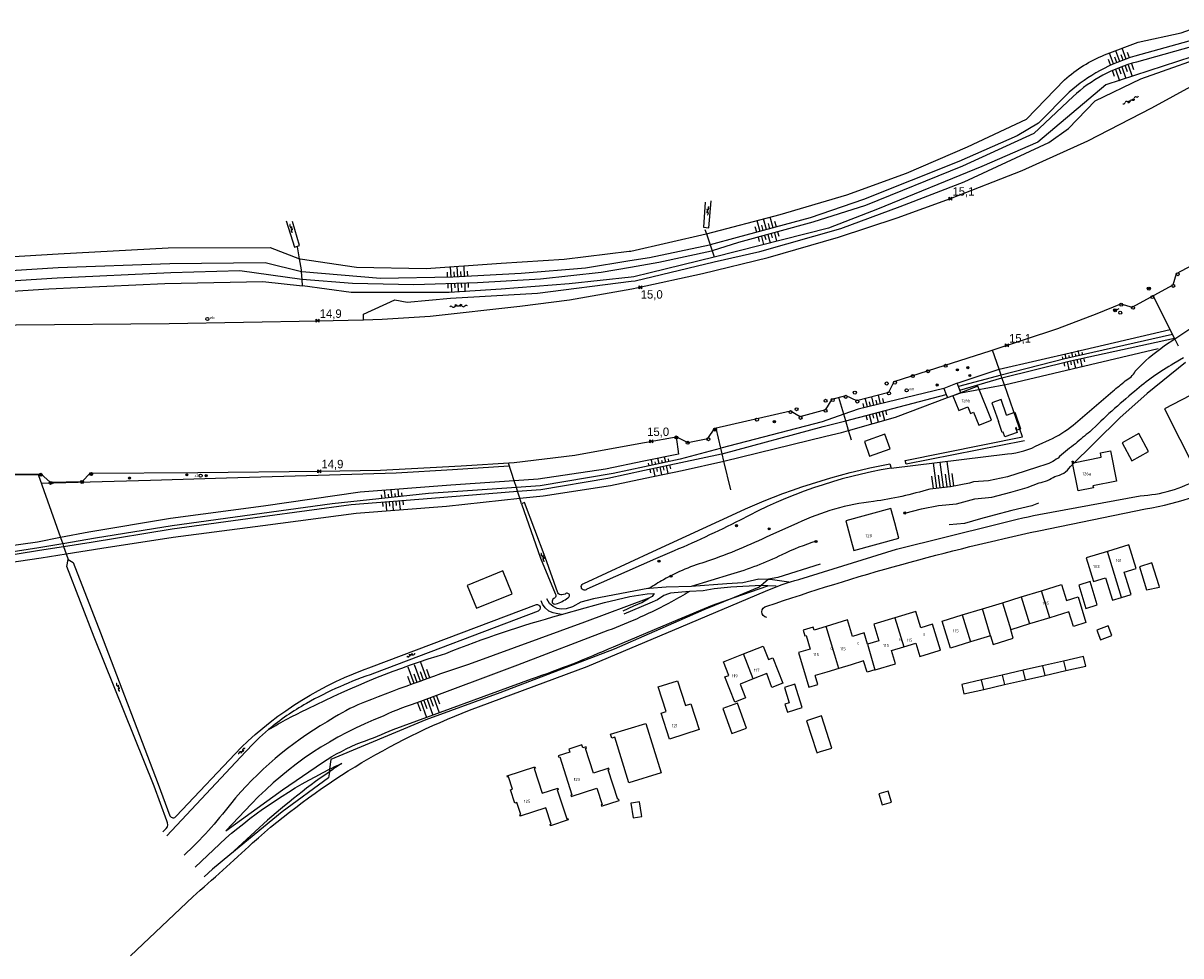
# Model space of a CAD drawing. Header units: millimetres. Extents: x 149344 to 154519, y 463794 to 476271.
# Tile 64 of 70: x 150399 to 150742, y 473675 to 473951. Entities that reach past the tile are written whole.
import ezdxf

# ---------------------------------------------------------------- set-up
doc = ezdxf.new("R2010")
doc.units = ezdxf.units.MM
doc.header["$LTSCALE"] = 4
doc.layers.get('0').update_dxf_attribs({"color": 252, "linetype": 'CONTINUOUS'})
for name, color, linetype in [('Gebouw', 252, 'CONTINUOUS'), ('Huisnummer', 252, 'CONTINUOUS'), ('Kilometrering', 252, 'CONTINUOUS'), ('symbool talud', 252, 'CONTINUOUS'), ('symbool water', 252, 'CONTINUOUS'), ('Topografie', 252, 'CONTINUOUS')]:
    doc.layers.add(name, color=color, linetype=linetype)
doc.styles.add('ISO', font='ISO')
doc.styles.add('rtw_iso', font='iso-rtw.shx')

# ---------------------------------------------------------------- blocks, each defined once
blk = doc.blocks.new('water6')
at = {"linetype": 'Continuous'}
for centre, start, end in [((0.16, 1.47), 129.7446, 230.2554), ((-0.47, 2.22), 309.7446, 50.2554), ((-0.47, 0.72), 309.7446, 50.2554), ((0.49, 0), 129.7446, 230.2554), ((-0.14, 0.75), 309.7446, 50.2554), ((0.16, -1.51), 129.7446, 230.2554), ((-0.47, -0.76), 309.7446, 50.2554), ((-0.47, -2.26), 309.7446, 50.2554), ((-0.14, -0.75), 309.7446, 50.2554)]:
    blk.add_arc(centre, 0.488, start, end, dxfattribs=at)
blk = doc.blocks.new('talud')
for p, q in [((0, 0.75), (0.5, 0.75)), ((0, 0.5), (1, 0.5)), ((0, 0.25), (0.5, 0.25)), ((0, 0), (1, 0)), ((0, -0.25), (0.5, -0.25)), ((0, -0.5), (1, -0.5)), ((0, -0.75), (0.5, -0.75))]:
    blk.add_line(p, q)
blk = doc.blocks.new('water4')
at = {"linetype": 'Continuous'}
for centre, start, end in [((-0.01, 0.75), 129.7446, 230.2554), ((-0.32, 1.12), 309.7446, 50.2554), ((-0.32, 0.37), 309.7446, 50.2554), ((0.32, 0.01), 129.7446, 230.2554), ((0, 0.38), 309.7446, 50.2554), ((-0.01, -0.74), 129.7446, 230.2554), ((-0.32, -0.37), 309.7446, 50.2554), ((-0.32, -1.12), 309.7446, 50.2554), ((0, -0.37), 309.7446, 50.2554)]:
    blk.add_arc(centre, 0.244, start, end, dxfattribs=at)
blk = doc.blocks.new('nietgedefinieerd')
at = {"color": 0}
blk.add_circle((0, 0), 0.45, dxfattribs=at)
at = {"style": 'ISO'}
blk.add_attdef('88', (0.6, 0), '', height=0.9, dxfattribs=at)
blk = doc.blocks.new('paal')
for radius in [0.45, 0.2]:
    blk.add_circle((0, 0), radius)
blk = doc.blocks.new('kilometerpaal')
for p, q in [((-0.44, 0.44), (0.44, -0.44)), ((-0.44, -0.44), (-0.44, 0.44)), ((0.44, 0.44), (-0.44, -0.44)), ((0.44, -0.44), (0.44, 0.44))]:
    blk.add_line(p, q)
at = {"style": 'rtw_iso'}
blk.add_attdef('KILOMETERPAAL', (0.59, 0.87), '', height=2.5, dxfattribs=at)
blk = doc.blocks.new('vlaggenmast')
at = {"color": 0}
blk.add_circle((0, 0), 0.45, dxfattribs=at)
at = {"style": 'ISO'}
blk.add_attdef('VLAGGENMAST', (0.7, 0), '', height=0.9, dxfattribs=at)
blk = doc.blocks.new('boom')
for radius in [0.315, 0.225, 0.135]:
    blk.add_circle((0, 0), radius)
blk = doc.blocks.new('zinkerbord')
at = {"color": 0}
blk.add_circle((0, 0), 0.45, dxfattribs=at)
at = {"style": 'ISO'}
blk.add_attdef('ZINKERBORD', (0.7, 0), '', height=0.9, dxfattribs=at)
blk = doc.blocks.new('aanduidingsbord')
for p, q in [((-0.81, -0.33), (0, 0)), ((-1.45, -0.5), (-1.01, -0.5))]:
    blk.add_line(p, q)
at = {"color": 0}
blk.add_circle((-1.23, -0.5), 0.45, dxfattribs=at)

msp = doc.modelspace()

# ---------------------------------------------------------------- linework, layer by layer
at = {"layer": 'Gebouw'}
for points in [[(150686.06, 473833.62), (150681.98, 473843.76), (150674.64, 473840.85), (150676.37, 473836.49), (150679.05, 473837.56), (150679.81, 473835.65), (150680.73, 473836.02), (150682.3, 473832.15), (150686.06, 473833.62)], [(150690.51, 473835.11), (150688.89, 473839.73), (150686.17, 473838.77), (150688.12, 473833.28)], [(150747.4, 473842.22), (150737.26, 473836.97), (150746.41, 473819.09), (150756.56, 473824.28), (150747.4, 473842.22)], [(150690.51, 473835.11), (150692.97, 473835.98), (150694.7, 473831.09), (150693.67, 473830.73), (150693.39, 473831.52), (150693.16, 473831.43), (150693.65, 473830.05), (150690.02, 473828.76), (150689.53, 473830.15), (150689.26, 473830.05), (150688.12, 473833.28)], [(150649.99, 473822.96), (150656.06, 473825.13), (150654.5, 473829.5), (150648.43, 473827.33), (150649.99, 473822.96)], [(150724.71, 473826.97), (150727.65, 473821.66), (150732.6, 473824.4), (150729.67, 473829.71), (150724.71, 473826.97)], [(150723.07, 473815.61), (150716.12, 473814.22), (150716.23, 473813.62), (150711.72, 473812.71), (150709.93, 473821.49), (150710.24, 473821.55), (150710.35, 473821.01), (150718.58, 473822.68), (150718.32, 473823.96), (150721.28, 473824.56), (150723.07, 473815.61)], [(150645.35, 473795.03), (150658.64, 473798.69), (150657.43, 473803.26), (150656.29, 473807.53), (150642.93, 473803.85), (150644.56, 473797.89), (150645.35, 473795.03)], [(150720.44, 473794.78), (150714.12, 473792.86), (150716.26, 473785.84), (150719.82, 473786.93), (150721.85, 473780.3), (150724.58, 473781.14)], [(150724.58, 473781.14), (150727.39, 473782), (150725.37, 473788.61), (150728.9, 473789.69), (150726.76, 473796.7), (150720.44, 473794.78)], [(150724.58, 473781.14), (150720.44, 473794.78)], [(150735.78, 473784.19), (150735.75, 473784.55), (150733.57, 473791.36), (150729.92, 473790.24), (150732, 473783.4), (150735.78, 473784.19)], [(150533.64, 473777.96), (150544.15, 473782.27), (150541.38, 473789.04), (150530.86, 473784.74), (150533.64, 473777.96)], [(150700.85, 473783.12), (150706.81, 473784.94), (150708.23, 473780.29), (150711.72, 473781.35), (150714.05, 473773.7), (150710.32, 473772.56), (150709.01, 473776.87), (150703.35, 473775.14)], [(150711.89, 473784.82), (150713.99, 473777.91), (150717.37, 473778.94), (150715.26, 473785.85), (150711.89, 473784.82)], [(150689.29, 473779.59), (150694.9, 473781.3)], [(150694.9, 473781.3), (150700.85, 473783.12)], [(150694.9, 473781.3), (150697.37, 473773.31)], [(150703.35, 473775.14), (150700.85, 473783.12)], [(150677.43, 473775.98), (150683.41, 473777.8)], [(150683.41, 473777.8), (150689.29, 473779.59)], [(150685.8, 473769.78), (150683.41, 473777.8)], [(150689.29, 473779.59), (150691.75, 473771.59)], [(150649.4, 473767.32), (150648.4, 473770.65), (150644.95, 473769.61), (150643.48, 473774.5), (150637.12, 473772.58)], [(150657.46, 473775.12), (150651.25, 473773.23), (150652.73, 473768.35), (150649.4, 473767.32)], [(150660.08, 473766.55), (150663.68, 473767.61), (150664.86, 473763.68), (150670.6, 473765.41), (150670.95, 473765.51), (150668.58, 473773.28), (150665.17, 473772.11), (150663.67, 473777.02), (150657.46, 473775.12)], [(150657.46, 473775.12), (150660.08, 473766.55)], [(150679.88, 473767.97), (150673.9, 473766.14), (150671.46, 473774.16), (150677.43, 473775.98)], [(150677.43, 473775.98), (150679.88, 473767.97)], [(150703.35, 473775.14), (150697.37, 473773.31)], [(150637.12, 473772.58), (150633.56, 473771.5), (150633.31, 473772.33), (150630.34, 473771.48), (150630.84, 473769.75), (150631.16, 473769.84), (150632.36, 473765.86), (150628.9, 473764.87), (150631.21, 473757.21)], [(150640.9, 473760.14), (150639.71, 473764.07), (150637.12, 473772.58)], [(150685.8, 473769.78), (150686.56, 473767.25), (150692.52, 473769.07), (150691.75, 473771.59)], [(150697.37, 473773.31), (150691.75, 473771.59)], [(150718.31, 473768.58), (150721.7, 473769.86), (150720.6, 473772.75), (150717.21, 473771.46), (150718.31, 473768.58)], [(150649.4, 473767.32), (150651.57, 473759.75)], [(150685.8, 473769.78), (150679.88, 473767.97)], [(150615.54, 473757), (150611.64, 473755.46), (150613.23, 473751.43), (150610.07, 473750.18), (150607.13, 473757.61), (150608.32, 473758.08), (150606.73, 473762.09), (150612.61, 473764.42)], [(150612.61, 473764.42), (150618.48, 473766.74), (150620.06, 473762.75), (150621.31, 473763.24), (150624.26, 473755.79), (150621.05, 473754.45), (150619.53, 473758.58), (150615.54, 473757)], [(150615.54, 473757), (150612.61, 473764.42)], [(150651.57, 473759.75), (150651.59, 473759.7), (150657.65, 473761.52), (150656.46, 473765.48), (150660.08, 473766.55)], [(150644.5, 473761.23), (150640.9, 473760.14)], [(150651.57, 473759.75), (150649.27, 473759.06), (150648.19, 473762.35), (150644.5, 473761.23)], [(150701.2, 473760.89), (150695.45, 473759.57)], [(150707.38, 473762.3), (150701.2, 473760.89)], [(150701.2, 473760.89), (150701.87, 473758.06)], [(150708.05, 473759.47), (150713.98, 473760.83), (150713.33, 473763.66), (150707.38, 473762.3)], [(150707.38, 473762.3), (150708.05, 473759.47)], [(150631.21, 473757.21), (150632.01, 473754.57), (150634.66, 473755.37), (150633.86, 473758.01)], [(150637.3, 473759.05), (150633.86, 473758.01)], [(150640.9, 473760.14), (150637.3, 473759.05)], [(150689.27, 473758.16), (150683.07, 473756.74)], [(150695.45, 473759.57), (150689.27, 473758.16)], [(150689.27, 473758.16), (150689.95, 473755.33)], [(150696.14, 473756.75), (150695.45, 473759.57)], [(150696.14, 473756.75), (150701.87, 473758.06)], [(150701.87, 473758.06), (150708.05, 473759.47)], [(150593.15, 473756.43), (150595.51, 473749.16), (150597.05, 473749.66), (150599.51, 473742.04), (150590.7, 473739.22), (150588.25, 473746.9), (150589.78, 473747.39), (150587.41, 473754.64), (150593.15, 473756.43)], [(150627.87, 473755.44), (150624.77, 473754.5), (150626.16, 473749.91), (150624.92, 473749.54), (150625.63, 473747.2), (150629.98, 473748.52), (150627.87, 473755.44)], [(150683.07, 473756.74), (150677.25, 473755.41), (150677.9, 473752.57), (150683.76, 473753.91)], [(150683.76, 473753.91), (150683.07, 473756.74)], [(150683.76, 473753.91), (150689.95, 473755.33)], [(150689.95, 473755.33), (150696.14, 473756.75)], [(150609.24, 473740.85), (150613.53, 473742.42), (150610.83, 473749.81), (150606.54, 473748.24), (150609.24, 473740.85)], [(150583.7, 473743.86), (150588.23, 473729.22), (150578.68, 473726.27), (150574.51, 473739.74), (150573.63, 473739.46), (150573.27, 473740.63), (150583.7, 473743.86)], [(150635.43, 473735.49), (150638.78, 473736.55), (150635.78, 473746.06), (150631.33, 473744.65), (150634.22, 473735.49), (150634.33, 473735.14), (150635.43, 473735.49)], [(150561.22, 473735.33), (150557.8, 473734.22), (150557.93, 473733.81), (150558.24, 473733.91), (150561.83, 473722.74), (150561.51, 473722.64), (150561.64, 473722.23), (150569.26, 473724.67), (150570.8, 473719.87), (150570.49, 473719.77), (150570.62, 473719.36), (150575.86, 473721.04), (150575.72, 473721.45), (150575.41, 473721.35), (150572.61, 473730.08), (150572.92, 473730.18), (150572.8, 473730.57), (150568.19, 473729.1), (150565.87, 473736.38), (150566.18, 473736.48), (150566.05, 473736.89), (150565.07, 473736.57), (150564.77, 473737.47), (150560.93, 473736.22), (150561.22, 473735.33)], [(150550.89, 473730.97), (150551.02, 473730.57), (150550.7, 473730.47), (150553.06, 473723.2), (150557.68, 473724.7), (150557.81, 473724.29), (150557.5, 473724.19), (150560.3, 473715.55), (150560.61, 473715.65), (150560.74, 473715.24), (150555.51, 473713.54), (150555.38, 473713.95), (150555.68, 473714.05), (150554.14, 473718.81), (150546.53, 473716.34), (150546.4, 473716.75), (150546.71, 473716.85), (150545.55, 473720.46), (150544.92, 473720.26), (150543.65, 473724.16), (150544.28, 473724.37), (150543.11, 473727.98), (150542.79, 473727.88), (150542.66, 473728.28), (150550.89, 473730.97)], [(150653.67, 473719.71), (150656.45, 473720.53), (150655.48, 473723.8), (150652.7, 473722.97), (150653.67, 473719.71)], [(150579.46, 473720.26), (150579.25, 473720.23), (150579.97, 473715.84), (150582.54, 473716.26), (150582.45, 473716.83), (150581.82, 473720.65), (150579.46, 473720.26)]]:
    msp.add_lwpolyline(points, dxfattribs=at)
at = {"layer": 'Topografie', "flags": 128}
for points in [[(150500.11, 473863.41), (150505.65, 473863.54), (150519.86, 473864.47), (150546.46, 473867.4), (150561.17, 473869.32), (150579.59, 473872.58), (150581.51, 473872.92), (150600.49, 473877.05), (150619.91, 473881.86), (150640.77, 473887.85), (150658.19, 473893.54), (150673.93, 473899.29), (150695.18, 473907.59), (150714.57, 473916.41), (150733.53, 473926.15), (150746.2, 473933.07), (150760.21, 473941.17), (150774.14, 473949.69)], [(150753.85, 473944.03), (150719.95, 473932.93), (150699.76, 473915.99), (150683.24, 473908.83), (150652.29, 473896.1), (150637.84, 473890.53), (150603.98, 473881.97), (150585.02, 473877.31), (150580.14, 473876.11), (150579.35, 473876.03), (150561.02, 473874.05), (150540.94, 473872.5), (150525.55, 473871.47), (150496.54, 473871.47), (150482.13, 473873.49)], [(150601.25, 473890.13), (150601.68, 473888.85)], [(150601.68, 473888.85), (150602.77, 473885.57)], [(150481.21, 473881.47), (150480.64, 473885)], [(150592.71, 473828.71), (150592.83, 473828.73), (150596.16, 473827.01), (150602.04, 473828.24), (150604.18, 473831.26), (150626.55, 473836.43), (150629.41, 473834.7), (150636.98, 473836.83), (150638.87, 473839.89), (150642.96, 473840.94), (150646.08, 473839.48), (150655.69, 473841.98), (150657.21, 473845.12), (150672.33, 473849.96), (150685.65, 473854.18), (150705.75, 473860.83), (150717.37, 473865.25), (150724.36, 473868.16), (150727.73, 473867.15), (150739.83, 473873.73), (150740.83, 473877.05), (150754.37, 473884.3)], [(150602.77, 473885.57), (150603.37, 473883.77)], [(150481.79, 473877.58), (150481.74, 473878.17), (150481.21, 473881.47)], [(150603.37, 473883.77), (150603.94, 473882.07)], [(150481.98, 473875.33), (150481.79, 473877.58)], [(150313.7, 473866.89), (150368.55, 473870.07), (150406.97, 473872.55), (150441.32, 473874.12), (150470.31, 473874.75), (150482.13, 473873.49)], [(150482.13, 473873.49), (150481.98, 473875.33)], [(150738.94, 473860.52), (150733.96, 473870.52)], [(150310.75, 473861.07), (150351.88, 473861.51), (150442.64, 473862.33), (150486.58, 473863.09), (150500.11, 473863.41)], [(150739.7, 473859), (150738.94, 473860.52)], [(150740.33, 473857.72), (150739.7, 473859)], [(150741.39, 473855.61), (150740.33, 473857.72)], [(150688.3, 473848.72), (150686.32, 473854.39)], [(150743.5, 473850.75), (150732.17, 473841.6), (150724.05, 473834.32), (150709.44, 473819.89)], [(150688.91, 473846.95), (150688.3, 473848.72)], [(150689.17, 473846.22), (150688.91, 473846.95)], [(150689.88, 473844.16), (150689.17, 473846.22)], [(150695.27, 473828.69), (150689.88, 473844.16)], [(150642.35, 473835.44), (150640.89, 473840.39)], [(150642.92, 473833.49), (150642.35, 473835.44)], [(150643.76, 473830.63), (150642.92, 473833.49)], [(150605.95, 473825.35), (150604.52, 473831.33)], [(150644.6, 473827.77), (150643.76, 473830.63)], [(150307.75, 473816.92), (150322.07, 473817.16), (150359.6, 473817.24), (150362.05, 473814.8), (150375.77, 473815.1), (150378.2, 473817.65), (150404.65, 473817.74), (150407.33, 473815.31), (150416.82, 473815.49), (150419.25, 473817.99), (150451.1, 473818.15), (150487.1, 473818.54), (150505.14, 473818.81), (150529.1, 473820.16), (150544.76, 473821.11), (150562.74, 473823.33), (150582.79, 473826.96), (150583.92, 473827.16), (150592.71, 473828.71)], [(150606.34, 473823.7), (150605.95, 473825.35)], [(150606.87, 473821.5), (150606.34, 473823.7)], [(150404.94, 473814.99), (150437.13, 473815.91), (150459.62, 473816.57), (150490.11, 473817.46), (150509.84, 473818.04), (150526.49, 473819.07), (150543.14, 473820.1)], [(150544.76, 473815.71), (150543.07, 473820.95)], [(150608.91, 473812.99), (150606.87, 473821.5)], [(150370.69, 473811.56), (150370.15, 473813.16), (150375.73, 473814.9), (150380.26, 473817.28), (150403.85, 473817.53), (150410.44, 473798.86)], [(150545.4, 473813.74), (150544.76, 473815.71)], [(150545.77, 473812.6), (150545.4, 473813.74)], [(150546.45, 473810.52), (150545.77, 473812.6)], [(150546.97, 473808.91), (150546.45, 473810.52)], [(150410.44, 473798.86), (150411.09, 473797.03)], [(150411.09, 473797.03), (150411.35, 473796.29)], [(150411.35, 473796.29), (150412.13, 473794.08)], [(150412.13, 473794.08), (150412.71, 473792.42)], [(150635.37, 473791.02), (150622.84, 473787.1), (150620.05, 473786.57), (150619.96, 473786.49)], [(150617.92, 473784.72), (150617.31, 473784.19), (150609.84, 473781.11)], [(150619.96, 473786.49), (150617.92, 473784.72)], [(150609.84, 473781.11), (150600.93, 473777.44), (150593.5, 473774.19), (150574.34, 473765.82), (150540.49, 473752.95), (150518.62, 473744.9), (150490.46, 473733.11), (150490.12, 473730.29)], [(150490.12, 473730.29), (150490.03, 473729.51)], [(150490.03, 473729.51), (150489.81, 473727.73), (150476.09, 473717.7), (150460.55, 473704.96)], [(150460.55, 473704.96), (150455.44, 473700.66), (150452.97, 473698.37)]]:
    msp.add_lwpolyline(points, dxfattribs=at)
at = {"layer": 'Topografie'}
for points in [[(150601.68, 473888.85), (150623.53, 473894.58), (150643.22, 473900.42), (150660.92, 473906.85), (150678.98, 473914.62), (150696.42, 473922.76), (150707.7, 473934.44, -0.089824), (150719.57, 473941.83), (150729.51, 473945.63), (150742.24, 473948.36), (150750.25, 473951.24)], [(150751.83, 473948.08, -0.006683), (150749.78, 473947.35), (150728.5, 473941.46, 0.109509), (150709.09, 473930.78), (150699.96, 473921.58), (150693.63, 473917.82), (150676.44, 473910.22), (150648.14, 473898.98), (150632.34, 473893.63), (150610.8, 473887.71), (150602.77, 473885.57)], [(150752.53, 473946.67, -0.010642), (150748.33, 473945.15), (150729.04, 473939.7, 0.124304), (150710.24, 473929.54), (150698.6, 473918.53), (150677.46, 473908.89), (150648.72, 473897.27), (150633.21, 473892.28), (150611.13, 473886.23), (150603.37, 473883.77)], [(150619.59, 473775.24, -0.919515), (150619.57, 473778.54, -0.029876), (150700.07, 473800.92), (150731.67, 473807.4, 0.088553), (150760.43, 473817.52, 0.02127), (150796.63, 473837.39, 0.115107), (150811.61, 473850.23, -0.023723), (150827.97, 473868.66, -0.077815), (150840.64, 473878.13), (150851.56, 473884.47)], [(150656.35, 473819.46), (150690.85, 473823.71, 0.114864), (150700.2, 473826.49), (150703.22, 473827.8, 0.053082), (150710.27, 473832.17), (150721.98, 473842.21, 0.003225), (150725.68, 473845.35, 0.163465), (150728.63, 473848.15, -0.053331), (150737.34, 473855.73), (150740.33, 473857.72)], [(150742.89, 473852.1), (150742.87, 473852.09), (150740.09, 473850.42, 0.053948), (150728.42, 473842.15, 0.024453), (150715.23, 473830.24, 0.023767), (150710.97, 473826.66, 0.036808), (150706.24, 473822.86, -0.115814), (150701.89, 473820.4), (150699.99, 473819.87), (150696.05, 473818.59), (150690.77, 473816.87), (150685.15, 473815.73), (150680.75, 473815.39), (150679.56, 473815), (150673.95, 473813.92), (150667.79, 473813.27, -0.038744), (150651.16, 473809.57, 0.084153), (150628.61, 473803.13), (150620.47, 473799.53, -0.030059), (150602.03, 473791.87, 0.058005), (150588.93, 473786.39, 0.020211), (150584.71, 473783.79)], [(150660.43, 473806.16), (150665.33, 473807.38), (150670.38, 473808.41), (150675.69, 473808.89), (150681.1, 473810.31), (150686.17, 473810.87), (150691.76, 473812.38), (150696.62, 473813.69), (150700.17, 473815.05, 0.095289), (150704.87, 473816.99, 0.19791), (150709.44, 473819.89)], [(150431.19, 473675), (150449.59, 473692.48, 0.007928), (150467.27, 473708.43, -0.090328), (150531.57, 473747.77), (150566.36, 473760.68), (150594.16, 473772.44), (150619.18, 473783.02, -0.042852), (150629.08, 473786.47), (150657.99, 473795.43), (150687.33, 473802.75, -0.01375), (150700.13, 473805.73), (150730.07, 473811.27, 0.118269), (150747.62, 473816.42, 0.024348)], [(150546.97, 473808.91), (150552.52, 473792.79), (150556.89, 473782.36, -0.478262), (150556.52, 473780.81, 0.995768), (150557.16, 473779.22, 0.088412), (150560.6, 473781.04, 1.352644), (150559.89, 473782.16), (150558.89, 473781.89, -0.337144), (150557.71, 473782.5), (150553.97, 473793.06), (150547.82, 473809.26)], [(150634.14, 473797.8, 0.040169), (150624.04, 473793.79, -0.041921), (150608.83, 473787.94), (150597.11, 473784.43)], [(150440.78, 473711.73), (150441.74, 473712.69, 0.35245), (150441.87, 473714.99), (150438.2, 473725.25), (150420.4, 473769.39), (150412.33, 473790.35), (150412.71, 473792.42)], [(150412.71, 473792.42), (150414.15, 473791.48), (150422.3, 473770.64), (150439.38, 473725.81), (150442.81, 473716.48, 0.557685), (150444.71, 473716.38), (150463.88, 473736.7, -0.108838), (150502.53, 473760.58), (150551.32, 473779.05, -0.880077), (150551.89, 473777.13), (150503.41, 473758.71, 0.048484), (150483.24, 473749.75, 0.047224), (150472.05, 473742.01)], [(150596.67, 473782.93, -0.010895), (150591.37, 473779.89, -0.036902), (150572.52, 473771.35), (150545.7, 473761.14), (150517.06, 473750.32, 0.03624), (150505.95, 473746.01, 0.110701), (150467.02, 473720.05), (150459.42, 473712.08), (150476.12, 473724.16), (150487.98, 473732.28, -0.051082), (150499.52, 473738.28, 0.01519), (150508.94, 473742.01), (150549.85, 473757.06, 0.02337), (150574.15, 473766.56), (150593.34, 473774.63), (150603.45, 473778.88), (150609.84, 473781.11)], [(150584.6, 473780.91), (150565.61, 473773.83), (150531.24, 473761.29, 0.014378), (150498.43, 473749.37, 0.031116), (150489.38, 473744.33, 0.089305), (150460.72, 473719.96, -0.044507), (150447.05, 473704.86, -0.044507)], [(150472.05, 473742.01, -0.026655), (150483.76, 473748.24, -0.044308), (150524.56, 473764.58, -0.028749), (150558.36, 473775.97), (150558.76, 473776.08)], [(150472.05, 473742.01, 0.033126), (150465.16, 473735.39), (150441.87, 473710.54)], [(150450.3, 473701.3), (150459.34, 473709.82, -0.063009), (150490.12, 473730.29)], [(150490.12, 473730.29, -0.006717), (150493.69, 473732, 0.005506), (150490.03, 473729.51)], [(150490.03, 473729.51, 0.033082), (150469.28, 473712.95), (150460.55, 473704.96)]]:
    msp.add_lwpolyline(points, format="xyb", dxfattribs=at)
for points in [[(150500.11, 473863.41), (150500.1, 473865.06), (150509.44, 473869.34), (150513.11, 473868.57), (150525.87, 473869.77), (150551.62, 473871.29), (150579.43, 473874.81), (150580.6, 473874.96), (150603.95, 473880.51), (150617.49, 473883.61), (150641.43, 473890.47), (150659, 473896.94), (150677.96, 473904.23), (150703.09, 473915.94), (150708.84, 473920.03), (150716.78, 473928.2), (150730.25, 473934.72), (150754.26, 473943.2)], [(150601.34, 473898.19), (150600.79, 473890.77), (150602.39, 473890.66), (150603.06, 473898.62)], [(150477.22, 473892.66), (150479.72, 473884.87), (150481.17, 473885.4), (150479.15, 473892.45)], [(150481.21, 473881.47), (150481.37, 473881.41), (150498.1, 473879), (150518.65, 473878.55), (150540.88, 473880.12), (150559.51, 473881.32), (150578.81, 473883.69), (150579.26, 473883.75), (150601.59, 473888.83), (150601.68, 473888.85)], [(150314.47, 473877.51), (150335.19, 473877.86), (150345.78, 473878.72), (150360.24, 473879.91), (150409.79, 473882.93), (150442.32, 473884.72), (150472.51, 473884.75), (150481.21, 473881.47)], [(150602.77, 473885.57), (150602.58, 473885.52), (150584.79, 473881.77), (150579.01, 473880.83), (150565.88, 473878.72), (150546.78, 473877.14), (150526.6, 473875.96), (150505.16, 473875.63), (150481.89, 473877.56), (150481.79, 473877.58)], [(150603.37, 473883.77), (150603.15, 473883.7), (150587.62, 473880.31), (150579.15, 473878.87), (150570.47, 473877.4), (150552.5, 473875.45), (150533.86, 473874.32), (150515.06, 473873.78), (150496.86, 473874.18), (150481.98, 473875.33)], [(150481.79, 473877.58), (150471.03, 473880.25), (150442.83, 473879.98), (150409.75, 473878.76), (150345.83, 473874.73), (150343.54, 473874.59), (150314.15, 473873.03)], [(150481.98, 473875.33), (150481.88, 473875.34), (150463.56, 473877.86), (150443.1, 473877.34), (150409.43, 473875.73), (150346.47, 473871.65)], [(150740.33, 473857.72), (150752.2, 473865.64), (150759.25, 473869.06), (150782.68, 473878.21)], [(150688.3, 473848.72), (150688.35, 473848.73), (150710.62, 473853.94), (150738.94, 473860.52)], [(150739.7, 473859), (150707.8, 473851.78), (150688.92, 473846.96), (150688.91, 473846.95)], [(150689.17, 473846.22), (150709.45, 473851.26), (150740.21, 473857.96)], [(150689.88, 473844.16), (150735.37, 473854.84)], [(150675.92, 473844.6), (150688.3, 473848.72)], [(150688.91, 473846.95), (150676.28, 473843.67)], [(150676.71, 473842.53), (150689.17, 473846.22)], [(150689.17, 473846.22), (150689.17, 473846.22)], [(150689.17, 473846.22), (150689.17, 473846.22)], [(150671.96, 473843.01), (150646.6, 473836.92), (150642.35, 473835.44)], [(150675.92, 473844.6), (150671.96, 473843.01)], [(150671.96, 473843.01), (150672.63, 473841.29)], [(150676.28, 473843.67), (150675.92, 473844.6)], [(150676.71, 473842.53), (150676.28, 473843.67)], [(150677.01, 473841.74), (150689.74, 473844.13), (150689.88, 473844.16)], [(150642.92, 473833.49), (150672.63, 473841.29)], [(150643.76, 473830.63), (150657.69, 473834.59), (150673, 473840.34)], [(150672.63, 473841.29), (150673, 473840.34)], [(150673, 473840.34), (150677.01, 473841.74)], [(150677.01, 473841.74), (150676.71, 473842.53)], [(150642.35, 473835.44), (150635.89, 473833.17), (150605.95, 473825.35)], [(150606.34, 473823.7), (150636.27, 473831.74), (150642.92, 473833.49)], [(150606.87, 473821.5), (150637.07, 473828.91), (150641.7, 473830.05), (150643.76, 473830.63)], [(150592.71, 473828.71), (150593.43, 473823.63), (150583.18, 473821.48), (150571.83, 473819.11), (150551.89, 473816.22), (150544.76, 473815.71)], [(150695.8, 473827.51), (150660.77, 473820.6), (150660.5, 473821.69), (150695.27, 473828.69)], [(150605.95, 473825.35), (150605.74, 473825.29), (150593.93, 473822.12), (150583.29, 473819.85), (150574.1, 473817.88), (150552.48, 473814.24), (150545.4, 473813.74)], [(150545.77, 473812.6), (150552.6, 473813.15), (150572.49, 473816.52), (150583.36, 473818.84), (150594.06, 473821.14), (150606.17, 473823.66), (150606.34, 473823.7)], [(150546.45, 473810.52), (150553.37, 473811.25), (150573.23, 473814.28), (150583.53, 473816.45), (150594.48, 473818.76), (150606.8, 473821.48), (150606.87, 473821.5)], [(150544.76, 473815.71), (150525.99, 473814.38), (150499.14, 473812.29), (150470.58, 473808.18), (150443.02, 473804.55), (150418.83, 473800.53), (150410.44, 473798.86)], [(150545.4, 473813.74), (150519.43, 473811.91), (150490.9, 473808.85), (150470.05, 473805.98), (150443.48, 473802.36), (150420.75, 473798.68), (150411.09, 473797.03)], [(150411.35, 473796.29), (150419.47, 473797.57), (150443.51, 473801.48), (150470.2, 473805.15), (150496.54, 473808.64), (150520.32, 473810.56), (150545.77, 473812.6)], [(150412.13, 473794.08), (150422.68, 473795.72), (150443.8, 473798.98), (150470.35, 473802.49), (150497.93, 473806.11), (150524.69, 473808.2), (150546.45, 473810.52)], [(150547.82, 473809.26), (150546.97, 473808.91)], [(150700, 473809.06), (150697.97, 473808.24), (150692.12, 473806.89), (150686.91, 473805.54), (150682.85, 473804.45), (150678.04, 473803.01), (150673.57, 473802.61)], [(150410.44, 473798.86), (150403.64, 473797.49), (150376.8, 473793.76), (150376.67, 473793.74)], [(150411.09, 473797.03), (150404.05, 473795.82), (150377.34, 473791.73)], [(150377.64, 473790.85), (150377.7, 473790.86), (150404.24, 473795.16), (150411.35, 473796.29)], [(150378.27, 473788.96), (150378.43, 473788.99), (150404.71, 473792.92), (150412.13, 473794.08)], [(150617.92, 473784.72), (150617.83, 473784.73), (150608.88, 473784.21), (150604, 473783.68), (150600.7, 473783.13), (150596.67, 473782.93)], [(150619.96, 473786.49), (150617.18, 473786.57), (150612.5, 473785.51), (150607.73, 473785.17), (150597.11, 473784.43)], [(150609.84, 473781.11), (150619.84, 473784.62)], [(150619.84, 473784.62), (150617.92, 473784.72)], [(150622.31, 473784.48), (150619.84, 473784.62)], [(150626.07, 473785.72), (150620.57, 473786.48), (150619.96, 473786.49)], [(150584.71, 473783.79), (150584.3, 473783.76), (150568.23, 473780.78), (150564.52, 473779.75), (150562.07, 473778.42), (150560.19, 473777.79), (150558.69, 473777.7), (150557.47, 473777.9), (150556.27, 473778.43), (150555.17, 473779.4), (150554.42, 473780.74)], [(150558.76, 473776.08), (150565.79, 473778.03), (150571.48, 473779.69), (150579.03, 473781.42), (150584.17, 473782.23), (150586.22, 473782.32), (150585.65, 473781.42), (150584.6, 473780.91)], [(150596.67, 473782.93), (150591.02, 473782.41), (150590.49, 473782.22), (150589.09, 473781.72), (150587.14, 473780.49), (150584.89, 473779.43), (150577.26, 473776.2)], [(150597.11, 473784.43), (150589.74, 473784.23), (150584.71, 473783.79)], [(150558.76, 473776.08), (150557.19, 473776.37), (150556.26, 473776.58), (150555, 473777.13), (150553.93, 473778.03), (150553.15, 473779.2), (150552.78, 473780.19)], [(150577.03, 473777.22), (150580.21, 473778.63), (150582.53, 473779.64), (150584.6, 473780.91)]]:
    msp.add_lwpolyline(points, dxfattribs=at)
msp.add_lwpolyline([(150656.35, 473819.46, 0.08196), (150611.7, 473804.08, -0.017721), (150590.76, 473794.38), (150586.62, 473792.55), (150566.27, 473783.59, -1.326852), (150565.4, 473785.25), (150585.81, 473794.72), (150610.5, 473806.16, -0.061719), (150655.96, 473820.69)], format="xyb", close=True, dxfattribs=at)

# ---------------------------------------------------------------- block references
at = {"layer": 'Kilometrering', "linetype": 'Continuous'}
for p, values in [((150673.93, 473899.29), {'KILOMETERPAAL': '15,1'}), ((150486.58, 473863.09), {'KILOMETERPAAL': '14,9'}), ((150690.68, 473855.78), {'KILOMETERPAAL': '15,1'}), ((150487.1, 473818.54), {'KILOMETERPAAL': '14,9'})]:
    msp.add_blockref('kilometerpaal', p, dxfattribs=at).add_auto_attribs(values)
ref = msp.add_blockref('kilometerpaal', (150582.15, 473873.03), dxfattribs=at)
ref.add_attrib('KILOMETERPAAL', '15,0', (150582.22, 473869.65), dxfattribs={"layer": '0', "height": 2.5, "style": 'rtw_iso'})
ref = msp.add_blockref('kilometerpaal', (150585.36, 473827.43), dxfattribs=at)
ref.add_attrib('KILOMETERPAAL', '15,0', (150584.12, 473828.98), dxfattribs={"layer": '0', "height": 2.5, "style": 'rtw_iso'})
at = {"layer": 'symbool talud', "yscale": 4}
for p, xscale, zscale, rotation in [((150724.11, 473939.9), 3.405521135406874, 3.405521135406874, 110.4817511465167), ((150724.68, 473938.28), 3.642869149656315, 3.642869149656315, 288.9111781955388), ((150619.48, 473890.09), 3.297940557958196, 3.297940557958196, 105.3718618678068), ((150619.86, 473888.62), 2.529088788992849, 2.529088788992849, 285.3273290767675), ((150528.05, 473876.1), 3.063309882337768, 3.063309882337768, 92.5277024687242), ((150528.1, 473874.15), 2.554310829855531, 2.554310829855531, 271.6662388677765), ((150710.17, 473852.3), 1.531175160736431, 1.531175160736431, 103.0015701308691), ((150710.39, 473851.43), 2.352445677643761, 2.352445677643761, 282.8200149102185), ((150651.27, 473838.05), 2.631569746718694, 2.631569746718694, 103.4826602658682), ((150651.78, 473835.81), 2.761561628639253, 2.761561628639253, 284.7142095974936), ((150587.65, 473820.78), 1.551547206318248, 1.551547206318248, 102.0894301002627), ((150587.83, 473819.8), 2.374508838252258, 2.374508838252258, 282.0847790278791), ((150671.91, 473813.82), 7.416418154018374, 7.416418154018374, 97.69862686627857), ((150508.61, 473810.74), 2.226289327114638, 2.226289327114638, 96.11996943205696), ((150508.75, 473809.62), 2.628346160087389, 2.628346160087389, 274.614240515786), ((150516.98, 473756.34), 5.153671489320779, 5.153671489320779, 109.8321099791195), ((150518.96, 473751.01), 5.069302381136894, 5.069302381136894, 290.0209109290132)]:
    msp.add_blockref('talud', p, dxfattribs=dict(at, xscale=xscale, zscale=zscale, rotation=rotation))
at = {"layer": 'symbool water'}
for name, p, rotation in [('water6', (150727.37, 473928.41), 296.6694519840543), ('water4', (150602.05, 473895.64), 175.1791676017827), ('water4', (150478.81, 473890.42), 14.92528131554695), ('water6', (150528.26, 473867.5), 93.72837522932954), ('water4', (150553.29, 473793.02), 20.9699121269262), ('water4', (150514.18, 473764.09), 110.8836642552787), ('water4', (150427.55, 473754.54), 20.85074999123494), ('water4', (150464.15, 473735.65), 311.7991432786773)]:
    msp.add_blockref(name, p, dxfattribs=dict(at, rotation=rotation))
at = {"layer": 'Topografie'}
for p in [(150741.22, 473876.89), (150739.88, 473873.43), (150733.72, 473870.11), (150724.48, 473867.85), (150727.97, 473866.94), (150724.18, 473865.49), (150672.48, 473849.77), (150662.75, 473846.7), (150667.27, 473848.16), (150655.05, 473844.52), (150657.47, 473844.78), (150636.95, 473839.41), (150639.07, 473839.63), (150642.93, 473840.57), (150645.61, 473841.81), (150646.33, 473839.18), (150655.71, 473841.6), (150626.61, 473836.05), (150628.35, 473836.89), (150636.95, 473836.44), (150616.64, 473833.8), (150629.54, 473834.35), (150596.13, 473826.95), (150602.26, 473828.01)]:
    msp.add_blockref('nietgedefinieerd', p, dxfattribs=at)
at = {"layer": 'Topografie', "linetype": 'Continuous'}
for name, p in [('paal', (150732.65, 473872.62)), ('aanduidingsbord', (150723.9, 473866.7)), ('boom', (150675.98, 473848.55)), ('boom', (150679.07, 473849.2)), ('boom', (150679.65, 473846.87)), ('boom', (150670, 473844.09)), ('boom', (150621.79, 473833.21)), ('paal', (150604.17, 473830.88)), ('paal', (150592.73, 473828.53)), ('paal', (150404.57, 473817.48)), ('paal', (150407.49, 473815.09)), ('paal', (150416.83, 473815.35)), ('paal', (150419.48, 473817.7)), ('boom', (150430.88, 473816.51)), ('boom', (150447.82, 473817.47)), ('boom', (150453.55, 473817.21)), ('boom', (150660.43, 473806.16)), ('boom', (150610.56, 473802.43)), ('boom', (150620.26, 473801.45)), ('boom', (150634.12, 473797.73)), ('boom', (150587.62, 473791.88)), ('boom', (150591.19, 473787.46))]:
    msp.add_blockref(name, p, dxfattribs=at)
for name, p, values in [('zinkerbord', (150453.93, 473863.6), {'ZINKERBORD': 'zb'}), ('vlaggenmast', (150660.94, 473842.48), {'VLAGGENMAST': 'vm'})]:
    msp.add_blockref(name, p, dxfattribs=at).add_auto_attribs(values)
ref = msp.add_blockref('zinkerbord', (150451.92, 473817.24), dxfattribs=at)
ref.add_attrib('ZINKERBORD', 'zb', (150450.1, 473816.93), dxfattribs={"layer": '0', "height": 0.9, "style": 'ISO'})

# ---------------------------------------------------------------- texts
at = {"layer": 'Huisnummer', "style": 'ISO'}
for s, p in [('126b', (150677.19, 473838.98)), ('126a', (150712.98, 473817.34)), ('128', (150648.77, 473798.99)), ('101', (150722.89, 473791.62)), ('103', (150716.17, 473789.87)), ('105', (150701.18, 473779.01)), ('115', (150674.65, 473770.82)), ('c', (150646.32, 473767.25)), ('115', (150654, 473766.47)), ('b', (150658.7, 473768.21)), ('115', (150660.93, 473768.06)), ('a', (150665.77, 473769.91)), ('115', (150633.29, 473763.78)), ('d', (150638.36, 473765.7)), ('115', (150641.22, 473765.5)), ('119', (150609.23, 473757.47)), ('117', (150615.71, 473759.17)), ('121', (150591.42, 473742.69)), ('123', (150562.36, 473726.81)), ('125', (150547.64, 473720.32))]:
    msp.add_text(s, height=0.9, dxfattribs=at).set_placement(p)

doc.saveas('drawing.dxf')
